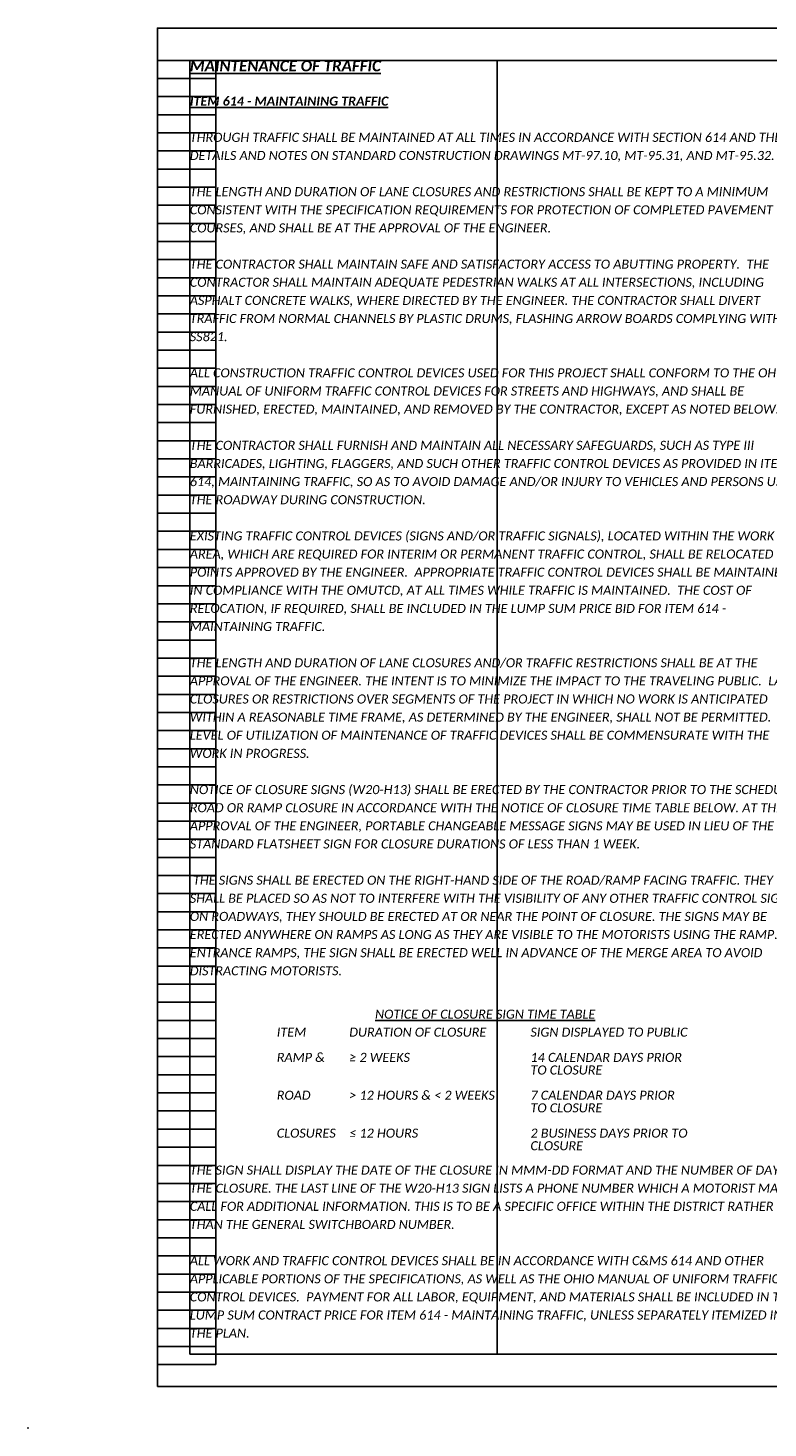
# Model space of a CAD drawing. Header units: feet. Extents: x 264.3 to 363.7, y -0.6 to 38.8.
# Tile 1 of 6: x 264.3 to 275.7, y -0.6 to 21. Entities that reach past the tile are written whole.
import ezdxf

# ---------------------------------------------------------------- set-up
doc = ezdxf.new("R2010")
doc.units = ezdxf.units.FT
doc.header["$MEASUREMENT"] = 0
doc.layers.add('0_Mview', color=8, linetype='Continuous', plot=False)
doc.layers.add('0_VIEW', color=7, linetype='Continuous', plot=False)
doc.layers.add('SH_Text', color=7, linetype='Continuous')
doc.layers.add('TX_P_1', color=7, linetype='Continuous')
doc.styles.add('P_Slanted_Normal', font='calibrii.ttf', dxfattribs={"height": 0.14})
doc.styles.add('P_Slanted_Subtitle', font='calibrii.ttf', dxfattribs={"height": 0.17})
doc.styles.add('Style-Calibri IF', font='calibrii.ttf')

# ---------------------------------------------------------------- blocks, each defined once
blk = doc.blocks.new('3COL')
at = {"layer": '0_VIEW', "color": 3, "linetype": 'Continuous'}
for p, q in [((2, 0.98), (2, 21.14)), ((2, 21.14), (2.9, 21.14)), ((2.9, 0.98), (2.9, 21.14)), ((2, 20.86), (2.9, 20.86)), ((2, 20.58), (2.9, 20.58)), ((2, 20.3), (2.9, 20.3)), ((2, 20.02), (2.9, 20.02)), ((2, 19.74), (2.9, 19.74)), ((2, 19.46), (2.9, 19.46)), ((2, 19.18), (2.9, 19.18)), ((2, 18.9), (2.9, 18.9)), ((2, 18.62), (2.9, 18.62)), ((2, 18.34), (2.9, 18.34)), ((2, 18.06), (2.9, 18.06)), ((2, 17.78), (2.9, 17.78)), ((2, 17.5), (2.9, 17.5)), ((2, 17.22), (2.9, 17.22)), ((2, 16.94), (2.9, 16.94)), ((2, 16.66), (2.9, 16.66)), ((2, 16.38), (2.9, 16.38)), ((2, 16.1), (2.9, 16.1)), ((2, 15.82), (2.9, 15.82)), ((2, 15.54), (2.9, 15.54)), ((2, 15.26), (2.9, 15.26)), ((2, 14.98), (2.9, 14.98)), ((2, 14.7), (2.9, 14.7)), ((2, 14.42), (2.9, 14.42)), ((2, 14.14), (2.9, 14.14)), ((2, 13.86), (2.9, 13.86)), ((2, 13.58), (2.9, 13.58)), ((2, 13.3), (2.9, 13.3)), ((2, 13.02), (2.9, 13.02)), ((2, 12.74), (2.9, 12.74)), ((2, 12.46), (2.9, 12.46)), ((2, 12.18), (2.9, 12.18)), ((2, 11.9), (2.9, 11.9)), ((2, 11.62), (2.9, 11.62)), ((2, 11.34), (2.9, 11.34)), ((2, 11.06), (2.9, 11.06)), ((2, 10.78), (2.9, 10.78)), ((2, 10.5), (2.9, 10.5)), ((2, 10.22), (2.9, 10.22)), ((2, 9.94), (2.9, 9.94)), ((2, 9.66), (2.9, 9.66)), ((2, 9.38), (2.9, 9.38)), ((2, 9.1), (2.9, 9.1)), ((2, 8.82), (2.9, 8.82)), ((2, 8.54), (2.9, 8.54)), ((2, 8.26), (2.9, 8.26)), ((2, 7.98), (2.9, 7.98)), ((2, 7.7), (2.9, 7.7)), ((2, 7.42), (2.9, 7.42)), ((2, 7.14), (2.9, 7.14)), ((2, 6.86), (2.9, 6.86)), ((2, 6.58), (2.9, 6.58)), ((2, 6.3), (2.9, 6.3)), ((2, 6.02), (2.9, 6.02)), ((2, 5.74), (2.9, 5.74)), ((2, 5.46), (2.9, 5.46)), ((2, 5.18), (2.9, 5.18)), ((2, 4.9), (2.9, 4.9)), ((2, 4.62), (2.9, 4.62)), ((2, 4.34), (2.9, 4.34)), ((2, 4.06), (2.9, 4.06)), ((2, 3.78), (2.9, 3.78)), ((2, 3.5), (2.9, 3.5)), ((2, 3.22), (2.9, 3.22)), ((2, 2.94), (2.9, 2.94)), ((2, 2.66), (2.9, 2.66)), ((2, 2.38), (2.9, 2.38)), ((2, 2.1), (2.9, 2.1)), ((2, 1.82), (2.9, 1.82)), ((2, 1.54), (2.9, 1.54)), ((2, 1.26), (2.9, 1.26)), ((2, 0.98), (2.9, 0.98))]:
    blk.add_line(p, q, dxfattribs=at)
at = {"layer": '0_VIEW', "color": 3}
blk.add_lwpolyline([(2, 0.64), (32.5, 0.64), (32.5, 21.64), (2, 21.64)], close=True, dxfattribs=at)
at = {"layer": '0_VIEW', "color": 3, "linetype": 'Continuous'}
blk.add_point((0, 0), dxfattribs=at)

msp = doc.modelspace()

# ---------------------------------------------------------------- linework, layer by layer
at = {"layer": '0_VIEW'}
msp.add_line((271.538, 20.5), (271.538, 0.5), dxfattribs=at)
msp.add_lwpolyline([(266.788, 0.5), (276.288, 0.5), (276.288, 20.5), (266.788, 20.5)], close=True, dxfattribs=at)

# ---------------------------------------------------------------- block references
at = {"layer": '0_Mview'}
msp.add_blockref('3COL', (264.288, -0.64), dxfattribs=at)

# ---------------------------------------------------------------- texts
at = {"layer": 'SH_Text', "insert": (266.788, 19.38), "char_height": 0.14, "width": 9.5, "attachment_point": 1, "line_spacing_factor": 1.2, "style": 'P_Slanted_Normal'}
msp.add_mtext('THROUGH TRAFFIC SHALL BE MAINTAINED AT ALL TIMES IN ACCORDANCE WITH SECTION 614 AND THE DETAILS AND NOTES ON STANDARD CONSTRUCTION DRAWINGS MT-97.10, MT-95.31, AND MT-95.32.\\P\\PTHE LENGTH AND DURATION OF LANE CLOSURES AND RESTRICTIONS SHALL BE KEPT TO A MINIMUM CONSISTENT WITH THE SPECIFICATION REQUIREMENTS FOR PROTECTION OF COMPLETED PAVEMENT COURSES, AND SHALL BE AT THE APPROVAL OF THE ENGINEER.\\P\\PTHE CONTRACTOR SHALL MAINTAIN SAFE AND SATISFACTORY ACCESS TO ABUTTING PROPERTY.  THE CONTRACTOR SHALL MAINTAIN ADEQUATE PEDESTRIAN WALKS AT ALL INTERSECTIONS, INCLUDING ASPHALT CONCRETE WALKS, WHERE DIRECTED BY THE ENGINEER. THE CONTRACTOR SHALL DIVERT TRAFFIC FROM NORMAL CHANNELS BY PLASTIC DRUMS, FLASHING ARROW BOARDS COMPLYING WITH SS821.\\P\\PALL CONSTRUCTION TRAFFIC CONTROL DEVICES USED FOR THIS PROJECT SHALL CONFORM TO THE OHIO MANUAL OF UNIFORM TRAFFIC CONTROL DEVICES FOR STREETS AND HIGHWAYS, AND SHALL BE FURNISHED, ERECTED, MAINTAINED, AND REMOVED BY THE CONTRACTOR, EXCEPT AS NOTED BELOW.\\P\\PTHE CONTRACTOR SHALL FURNISH AND MAINTAIN ALL NECESSARY SAFEGUARDS, SUCH AS TYPE III BARRICADES, LIGHTING, FLAGGERS, AND SUCH OTHER TRAFFIC CONTROL DEVICES AS PROVIDED IN ITEM 614, MAINTAINING TRAFFIC, SO AS TO AVOID DAMAGE AND/OR INJURY TO VEHICLES AND PERSONS USING THE ROADWAY DURING CONSTRUCTION.\\P\\PEXISTING TRAFFIC CONTROL DEVICES (SIGNS AND/OR TRAFFIC SIGNALS), LOCATED WITHIN THE WORK AREA, WHICH ARE REQUIRED FOR INTERIM OR PERMANENT TRAFFIC CONTROL, SHALL BE RELOCATED TO POINTS APPROVED BY THE ENGINEER.  APPROPRIATE TRAFFIC CONTROL DEVICES SHALL BE MAINTAINED, IN COMPLIANCE WITH THE OMUTCD, AT ALL TIMES WHILE TRAFFIC IS MAINTAINED.  THE COST OF RELOCATION, IF REQUIRED, SHALL BE INCLUDED IN THE LUMP SUM PRICE BID FOR ITEM 614 - MAINTAINING TRAFFIC.\\P\\PTHE LENGTH AND DURATION OF LANE CLOSURES AND/OR TRAFFIC RESTRICTIONS SHALL BE AT THE APPROVAL OF THE ENGINEER. THE INTENT IS TO MINIMIZE THE IMPACT TO THE TRAVELING PUBLIC.  LANE CLOSURES OR RESTRICTIONS OVER SEGMENTS OF THE PROJECT IN WHICH NO WORK IS ANTICIPATED WITHIN A REASONABLE TIME FRAME, AS DETERMINED BY THE ENGINEER, SHALL NOT BE PERMITTED.  THE LEVEL OF UTILIZATION OF MAINTENANCE OF TRAFFIC DEVICES SHALL BE COMMENSURATE WITH THE WORK IN PROGRESS.\\P\\PNOTICE OF CLOSURE SIGNS (W20-H13) SHALL BE ERECTED BY THE CONTRACTOR PRIOR TO THE SCHEDULED ROAD OR RAMP CLOSURE IN ACCORDANCE WITH THE NOTICE OF CLOSURE TIME TABLE BELOW. AT THE APPROVAL OF THE ENGINEER, PORTABLE CHANGEABLE MESSAGE SIGNS MAY BE USED IN LIEU OF THE STANDARD FLATSHEET SIGN FOR CLOSURE DURATIONS OF LESS THAN 1 WEEK.\\P\\P THE SIGNS SHALL BE ERECTED ON THE RIGHT-HAND SIDE OF THE ROAD/RAMP FACING TRAFFIC. THEY SHALL BE PLACED SO AS NOT TO INTERFERE WITH THE VISIBILITY OF ANY OTHER TRAFFIC CONTROL SIGNS. ON ROADWAYS, THEY SHOULD BE ERECTED AT OR NEAR THE POINT OF CLOSURE. THE SIGNS MAY BE ERECTED ANYWHERE ON RAMPS AS LONG AS THEY ARE VISIBLE TO THE MOTORISTS USING THE RAMP. ON ENTRANCE RAMPS, THE SIGN SHALL BE ERECTED WELL IN ADVANCE OF THE MERGE AREA TO AVOID DISTRACTING MOTORISTS. \\P\\P\\P\\P\\P\\P\\P\\P\\P\\P\\PTHE SIGN SHALL DISPLAY THE DATE OF THE CLOSURE IN MMM-DD FORMAT AND THE NUMBER OF DAYS OF THE CLOSURE. THE LAST LINE OF THE W20-H13 SIGN LISTS A PHONE NUMBER WHICH A MOTORIST MAY CALL FOR ADDITIONAL INFORMATION. THIS IS TO BE A SPECIFIC OFFICE WITHIN THE DISTRICT RATHER THAN THE GENERAL SWITCHBOARD NUMBER.\\P\\PALL WORK AND TRAFFIC CONTROL DEVICES SHALL BE IN ACCORDANCE WITH C&MS 614 AND OTHER APPLICABLE PORTIONS OF THE SPECIFICATIONS, AS WELL AS THE OHIO MANUAL OF UNIFORM TRAFFIC CONTROL DEVICES.  PAYMENT FOR ALL LABOR, EQUIPMENT, AND MATERIALS SHALL BE INCLUDED IN THE LUMP SUM CONTRACT PRICE FOR ITEM 614 - MAINTAINING TRAFFIC, UNLESS SEPARATELY ITEMIZED IN THE PLAN.', dxfattribs=at)
at = {"layer": 'SH_Text', "linetype": 'Continuous', "char_height": 0.14, "style": 'Style-Calibri IF'}
for s, insert, width, attachment_point, line_spacing_factor in [('\\LNOTICE OF CLOSURE SIGN TIME TABLE', (271.352, 5.756), 5.4228, 5, 0.6), ('ITEM^I^IDURATION OF CLOSURE^I^ISIGN DISPLAYED TO PUBLIC\\P\\PRAMP &^I≥ 2 WEEKS^I^I^I^I14 CALENDAR DAYS PRIOR \\P^I^I^I^I^I^I^ITO CLOSURE\\P\\PROAD^I^I> 12 HOURS & < 2 WEEKS^I7 CALENDAR DAYS PRIOR\\P^I^I^I^I^I^I^ITO CLOSURE\\P\\PCLOSURES^I≤ 12 HOURS^I^I^I^I2 BUSINESS DAYS PRIOR TO\\P^I^I^I^I^I^I^ICLOSURE', (268.132, 5.549), 6.44, 1, 0.836056)]:
    msp.add_mtext(s, dxfattribs=dict(at, insert=insert, width=width, attachment_point=attachment_point, line_spacing_factor=line_spacing_factor))
at = {"layer": 'TX_P_1', "color": 3, "insert": (266.788, 20.5), "char_height": 0.17, "width": 9.5, "attachment_point": 1, "style": 'P_Slanted_Subtitle'}
msp.add_mtext('{\\fCalibri|b1|i1|c0|p34;\\LMAINTENANCE OF TRAFFIC}', dxfattribs=at)
at = {"layer": 'TX_P_1', "color": 3, "insert": (266.788, 19.94), "char_height": 0.14, "width": 8.99494, "attachment_point": 1, "line_spacing_factor": 1.2, "style": 'P_Slanted_Normal'}
msp.add_mtext('{\\fCalibri|b1|i1|c0|p34;\\LITEM 614 - MAINTAINING TRAFFIC }', dxfattribs=at)

doc.saveas('drawing.dxf')
